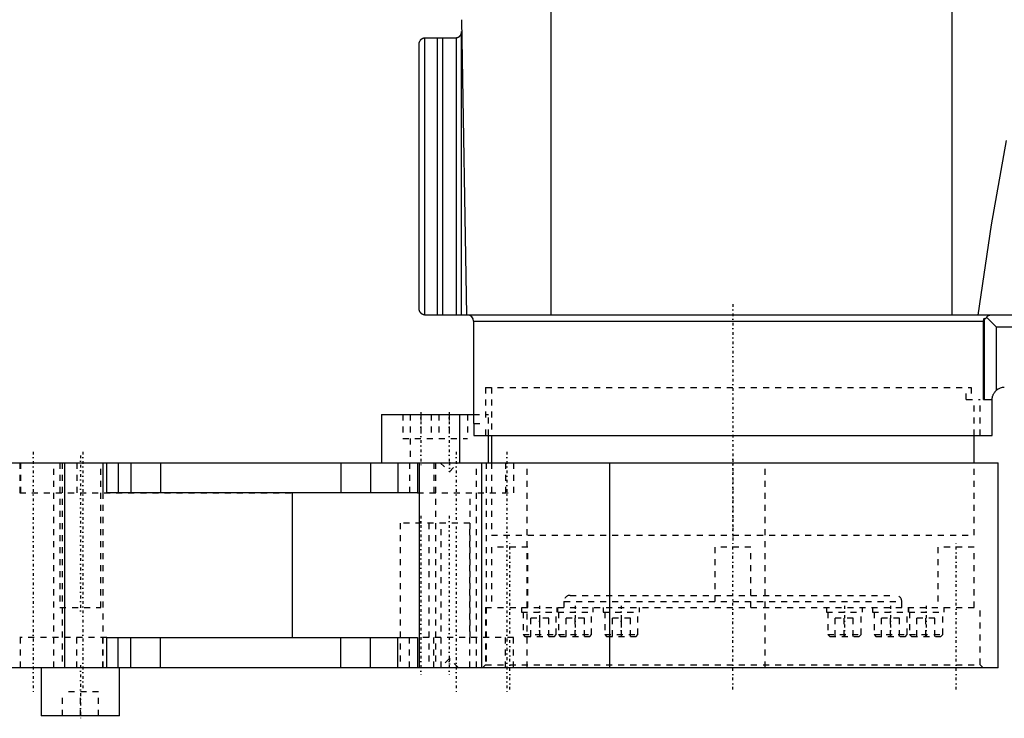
# Model space of a CAD drawing. Extents: x -171 to 342, y -1 to 570.
# Tile 2 of 4: x 52 to 215, y 136 to 251. Entities that reach past the tile are written whole.
import ezdxf

# ---------------------------------------------------------------- set-up
doc = ezdxf.new("R2010")
doc.units = 0
doc.linetypes.add('CENTER', pattern=[1.5, 0.45, -0.5, 0.05, -0.5])
doc.linetypes.add('DASHED', pattern=[2, 1, -1])
for name, color, linetype in [('AM_0', 7, 'CONTINUOUS'), ('AM_3', 7, 'DASHED'), ('AM_7', 7, 'CENTER')]:
    doc.layers.add(name, color=color, linetype=linetype)

msp = doc.modelspace()

# ---------------------------------------------------------------- linework, layer by layer
at = {"layer": 'AM_0', "color": 7, "linetype": 'CONTINUOUS'}
for p, q in [((206.35, 202.5), (206.35, 280.58)), ((139.87, 202.5), (139.87, 257.5)), ((125, 251.5), (125.86, 202.5)), ((118.86, 248.49), (118.86, 202.51)), ((119, 248.5), (124.03, 248.5)), ((120.95, 248.5), (120.95, 202.5)), ((121.86, 248.5), (121.86, 202.5)), ((124.11, 248.5), (124.11, 202.5)), ((124.98, 249.17), (124.98, 202.5)), ((118, 203.5), (118, 247.5)), ((341.64, 202.5), (119, 202.5)), ((127, 201.5), (127, 184.5)), ((127, 201.5), (211.57, 201.5)), ((211.57, 188.5), (211.57, 201.5)), ((211.7, 188.5), (211.7, 201.99)), ((213.7, 200.5), (212.08, 202.12)), ((213.7, 190.02), (213.7, 200.5)), ((217, 200.5), (213.7, 200.5)), ((211.57, 188.5), (213, 188.5)), ((213, 182.5), (213, 188.5)), ((111.76, 186), (111.76, 178)), ((111.76, 186), (127, 186)), ((124.76, 178), (124.76, 186)), ((127, 184.5), (127.03, 184.5)), ((127.03, 184.5), (127.03, 182.5)), ((127.03, 182.5), (213, 182.5)), ((129.49, 178), (129.49, 182.5)), ((130, 182.5), (130, 178)), ((210, 178), (210, 182.5)), ((-48.48, 178), (214, 178)), ((59.25, 144), (59.25, 178)), ((66.19, 173), (66.19, 178)), ((68.11, 178), (68.11, 173)), ((70.18, 178), (70.18, 173)), ((75.12, 178), (75.12, 173)), ((105.01, 178), (105.01, 173)), ((109.93, 178), (109.93, 173)), ((114.43, 178), (114.43, 173)), ((117.73, 178), (117.73, 173)), ((118.07, 144), (118.07, 178)), ((128.4, 144), (128.4, 178)), ((149.62, 144), (149.62, 178)), ((214, 144), (214, 178)), ((117.73, 173), (66.19, 173)), ((97, 149), (97, 173)), ((66.19, 149), (117.73, 149)), ((66.19, 144), (66.19, 149)), ((68.11, 144), (68.11, 149)), ((70.18, 144), (70.18, 149)), ((75.12, 144), (75.12, 149)), ((105.01, 144), (105.01, 149)), ((109.93, 144), (109.93, 149)), ((114.43, 144), (114.43, 149)), ((117.73, 149), (117.73, 144)), ((214, 144), (-48.48, 144)), ((55.34, 144), (55.34, 136)), ((68.34, 136), (68.34, 144)), ((68.34, 136), (55.34, 136))]:
    msp.add_line(p, q, dxfattribs=at)
for points in [[(118, 247.5, 0), (118, 247.51, 0), (118, 247.52, 0), (118, 247.54, 0), (118, 247.54, 0), (118, 247.55, 0), (118, 247.56, 0), (118, 247.58, 0), (118, 247.59, 0), (118.01, 247.6, 0), (118.01, 247.62, 0), (118.01, 247.62, 0), (118.01, 247.63, 0), (118.01, 247.64, 0), (118.01, 247.65, 0), (118.01, 247.67, 0), (118.02, 247.68, 0), (118.02, 247.69, 0), (118.02, 247.7, 0), (118.02, 247.7, 0), (118.02, 247.71, 0), (118.03, 247.73, 0), (118.03, 247.73, 0), (118.03, 247.74, 0), (118.03, 247.75, 0), (118.03, 247.76, 0), (118.04, 247.77, 0), (118.04, 247.77, 0), (118.04, 247.78, 0), (118.04, 247.8, 0), (118.06, 247.83, 0), (118.08, 247.9, 0), (118.11, 247.96, 0), (118.15, 248.03, 0), (118.19, 248.09, 0), (118.21, 248.12, 0), (118.24, 248.15, 0), (118.27, 248.18, 0), (118.28, 248.19, 0), (118.29, 248.2, 0), (118.29, 248.21, 0), (118.3, 248.21, 0), (118.3, 248.22, 0), (118.31, 248.23, 0), (118.32, 248.24, 0), (118.33, 248.25, 0), (118.34, 248.25, 0), (118.35, 248.26, 0), (118.35, 248.26, 0), (118.36, 248.27, 0), (118.37, 248.28, 0), (118.38, 248.29, 0), (118.39, 248.3, 0), (118.41, 248.3, 0), (118.41, 248.31, 0), (118.42, 248.31, 0), (118.43, 248.32, 0), (118.44, 248.33, 0), (118.45, 248.34, 0), (118.46, 248.34, 0), (118.47, 248.35, 0), (118.48, 248.35, 0), (118.49, 248.36, 0), (118.5, 248.36, 0), (118.51, 248.37, 0), (118.52, 248.38, 0), (118.54, 248.39, 0), (118.55, 248.39, 0), (118.55, 248.4, 0), (118.56, 248.4, 0), (118.57, 248.41, 0), (118.59, 248.41, 0), (118.6, 248.41, 0), (118.6, 248.42, 0), (118.62, 248.42, 0), (118.63, 248.43, 0), (118.64, 248.43, 0), (118.64, 248.43, 0), (118.66, 248.44, 0), (118.67, 248.45, 0), (118.69, 248.45, 0), (118.7, 248.45, 0), (118.72, 248.46, 0), (118.72, 248.46, 0), (118.73, 248.46, 0), (118.75, 248.47, 0), (118.76, 248.47, 0), (118.78, 248.47, 0), (118.79, 248.48, 0), (118.81, 248.48, 0), (118.82, 248.48, 0), (118.82, 248.48, 0), (118.84, 248.49, 0), (118.85, 248.49, 0), (118.86, 248.49, 0)], [(118.86, 248.49, 0), (118.88, 248.49, 0), (118.93, 248.5, 0), (118.98, 248.5, 0), (119, 248.5, 0)], [(124.03, 248.5, 0), (124.05, 248.5, 0), (124.07, 248.5, 0), (124.1, 248.5, 0), (124.11, 248.5, 0)], [(124.11, 248.5, 0), (124.12, 248.5, 0), (124.13, 248.5, 0), (124.15, 248.51, 0), (124.16, 248.51, 0), (124.16, 248.51, 0), (124.18, 248.51, 0), (124.19, 248.51, 0), (124.2, 248.51, 0), (124.22, 248.52, 0), (124.23, 248.52, 0), (124.24, 248.52, 0), (124.25, 248.52, 0), (124.26, 248.53, 0), (124.27, 248.53, 0), (124.29, 248.53, 0), (124.3, 248.54, 0), (124.31, 248.54, 0), (124.32, 248.54, 0), (124.33, 248.54, 0), (124.34, 248.55, 0), (124.35, 248.55, 0), (124.36, 248.55, 0), (124.37, 248.56, 0), (124.38, 248.56, 0), (124.39, 248.57, 0), (124.4, 248.57, 0), (124.41, 248.57, 0), (124.42, 248.58, 0), (124.43, 248.58, 0), (124.44, 248.59, 0), (124.46, 248.59, 0), (124.47, 248.6, 0), (124.47, 248.6, 0), (124.48, 248.6, 0), (124.49, 248.61, 0), (124.5, 248.62, 0), (124.52, 248.62, 0), (124.53, 248.63, 0), (124.54, 248.64, 0), (124.54, 248.64, 0), (124.55, 248.64, 0), (124.56, 248.65, 0), (124.57, 248.66, 0), (124.58, 248.66, 0), (124.59, 248.67, 0), (124.6, 248.68, 0), (124.61, 248.68, 0), (124.61, 248.68, 0), (124.62, 248.69, 0), (124.63, 248.7, 0), (124.64, 248.71, 0), (124.65, 248.71, 0), (124.66, 248.72, 0), (124.67, 248.72, 0), (124.67, 248.73, 0), (124.68, 248.74, 0), (124.69, 248.74, 0), (124.72, 248.77, 0), (124.74, 248.79, 0), (124.77, 248.82, 0), (124.81, 248.87, 0), (124.85, 248.92, 0), (124.88, 248.97, 0), (124.91, 249.02, 0), (124.92, 249.04, 0), (124.93, 249.05, 0), (124.93, 249.06, 0), (124.93, 249.06, 0), (124.94, 249.07, 0), (124.94, 249.07, 0), (124.94, 249.08, 0), (124.94, 249.08, 0), (124.95, 249.09, 0), (124.95, 249.09, 0), (124.95, 249.1, 0), (124.95, 249.1, 0), (124.95, 249.11, 0), (124.96, 249.11, 0), (124.96, 249.12, 0), (124.96, 249.13, 0), (124.96, 249.13, 0), (124.97, 249.14, 0), (124.97, 249.14, 0), (124.97, 249.14, 0), (124.97, 249.15, 0), (124.97, 249.15, 0), (124.97, 249.16, 0), (124.97, 249.16, 0), (124.98, 249.16, 0), (124.98, 249.16, 0), (124.98, 249.17, 0), (124.98, 249.17, 0), (124.98, 249.17, 0), (124.98, 249.17, 0)], [(210.69, 202.5, 0), (212.85, 217.46, 0), (215.38, 231.48, 0)], [(118.86, 202.51, 0), (118.85, 202.51, 0), (118.84, 202.51, 0), (118.82, 202.52, 0), (118.82, 202.52, 0), (118.81, 202.52, 0), (118.79, 202.52, 0), (118.78, 202.53, 0), (118.76, 202.53, 0), (118.75, 202.53, 0), (118.73, 202.54, 0), (118.72, 202.54, 0), (118.72, 202.54, 0), (118.7, 202.55, 0), (118.69, 202.55, 0), (118.67, 202.55, 0), (118.66, 202.56, 0), (118.64, 202.57, 0), (118.64, 202.57, 0), (118.63, 202.57, 0), (118.62, 202.58, 0), (118.6, 202.58, 0), (118.6, 202.59, 0), (118.59, 202.59, 0), (118.57, 202.59, 0), (118.56, 202.6, 0), (118.55, 202.6, 0), (118.55, 202.61, 0), (118.54, 202.61, 0), (118.52, 202.62, 0), (118.51, 202.63, 0), (118.5, 202.64, 0), (118.49, 202.64, 0), (118.48, 202.65, 0), (118.47, 202.65, 0), (118.46, 202.66, 0), (118.45, 202.66, 0), (118.44, 202.67, 0), (118.43, 202.68, 0), (118.42, 202.69, 0), (118.41, 202.69, 0), (118.41, 202.7, 0), (118.39, 202.7, 0), (118.38, 202.71, 0), (118.37, 202.72, 0), (118.36, 202.73, 0), (118.35, 202.74, 0), (118.35, 202.74, 0), (118.34, 202.75, 0), (118.33, 202.75, 0), (118.32, 202.76, 0), (118.31, 202.77, 0), (118.3, 202.78, 0), (118.3, 202.79, 0), (118.29, 202.79, 0), (118.29, 202.8, 0), (118.28, 202.81, 0), (118.27, 202.82, 0), (118.24, 202.85, 0), (118.21, 202.88, 0), (118.19, 202.91, 0), (118.15, 202.97, 0), (118.11, 203.04, 0), (118.08, 203.1, 0), (118.06, 203.17, 0), (118.04, 203.2, 0), (118.04, 203.22, 0), (118.04, 203.23, 0), (118.04, 203.23, 0), (118.03, 203.24, 0), (118.03, 203.25, 0), (118.03, 203.26, 0), (118.03, 203.27, 0), (118.03, 203.27, 0), (118.02, 203.29, 0), (118.02, 203.3, 0), (118.02, 203.3, 0), (118.02, 203.31, 0), (118.02, 203.32, 0), (118.01, 203.33, 0), (118.01, 203.35, 0), (118.01, 203.36, 0), (118.01, 203.37, 0), (118.01, 203.38, 0), (118.01, 203.38, 0), (118.01, 203.4, 0), (118, 203.41, 0), (118, 203.42, 0), (118, 203.44, 0), (118, 203.45, 0), (118, 203.46, 0), (118, 203.46, 0), (118, 203.48, 0), (118, 203.49, 0), (118, 203.5, 0)], [(119, 202.5, 0), (118.98, 202.5, 0), (118.93, 202.5, 0), (118.88, 202.51, 0), (118.86, 202.51, 0)], [(212.08, 202.12, 0), (212.09, 202.14, 0), (212.11, 202.18, 0), (212.14, 202.22, 0), (212.15, 202.24, 0), (212.16, 202.25, 0), (212.19, 202.29, 0), (212.22, 202.32, 0), (212.24, 202.34, 0), (212.27, 202.37, 0), (212.3, 202.39, 0), (212.32, 202.4, 0), (212.33, 202.42, 0), (212.36, 202.43, 0), (212.39, 202.45, 0), (212.43, 202.46, 0), (212.46, 202.48, 0), (212.49, 202.49, 0), (212.51, 202.49, 0), (212.52, 202.49, 0), (212.55, 202.5, 0), (212.59, 202.5, 0), (212.6, 202.5, 0)], [(211.57, 201.5, 0), (211.57, 201.51, 0), (211.57, 201.54, 0), (211.57, 201.57, 0), (211.57, 201.58, 0), (211.57, 201.6, 0), (211.58, 201.63, 0), (211.58, 201.65, 0), (211.59, 201.68, 0), (211.59, 201.71, 0), (211.6, 201.74, 0), (211.6, 201.75, 0), (211.61, 201.77, 0), (211.62, 201.8, 0), (211.62, 201.82, 0), (211.63, 201.85, 0), (211.64, 201.87, 0), (211.66, 201.9, 0), (211.66, 201.91, 0), (211.67, 201.92, 0), (211.68, 201.95, 0), (211.69, 201.97, 0), (211.7, 201.99, 0)], [(211.7, 201.99, 0), (211.7, 201.97, 0), (211.7, 201.94, 0), (211.71, 201.91, 0), (211.71, 201.9, 0), (211.71, 201.89, 0), (211.72, 201.88, 0), (211.72, 201.88, 0), (211.72, 201.87, 0), (211.72, 201.87, 0), (211.72, 201.87, 0), (211.73, 201.87, 0), (211.73, 201.87, 0), (211.73, 201.86, 0), (211.73, 201.86, 0), (211.73, 201.86, 0), (211.73, 201.86, 0), (211.74, 201.86, 0), (211.74, 201.86, 0), (211.74, 201.86, 0), (211.74, 201.85, 0), (211.74, 201.85, 0), (211.75, 201.85, 0), (211.75, 201.85, 0), (211.75, 201.85, 0), (211.75, 201.85, 0), (211.75, 201.85, 0), (211.75, 201.85, 0), (211.76, 201.85, 0), (211.76, 201.85, 0), (211.76, 201.85, 0), (211.76, 201.85, 0), (211.76, 201.85, 0), (211.77, 201.85, 0), (211.77, 201.85, 0), (211.77, 201.85, 0), (211.77, 201.85, 0), (211.77, 201.85, 0), (211.78, 201.85, 0), (211.78, 201.85, 0), (211.78, 201.85, 0), (211.78, 201.85, 0), (211.78, 201.86, 0), (211.79, 201.86, 0), (211.79, 201.86, 0), (211.79, 201.86, 0), (211.79, 201.86, 0), (211.8, 201.86, 0), (211.8, 201.86, 0), (211.8, 201.87, 0), (211.81, 201.87, 0), (211.81, 201.87, 0), (211.81, 201.87, 0), (211.81, 201.87, 0), (211.82, 201.88, 0), (211.82, 201.88, 0), (211.83, 201.88, 0), (211.83, 201.88, 0), (211.83, 201.89, 0), (211.84, 201.89, 0), (211.84, 201.89, 0), (211.84, 201.9, 0), (211.85, 201.9, 0), (211.86, 201.91, 0), (211.89, 201.94, 0), (211.93, 201.98, 0), (211.95, 202, 0), (211.97, 202.01, 0), (212.01, 202.05, 0), (212.06, 202.1, 0), (212.08, 202.12, 0)], [(213, 188.5, 0), (213, 188.55, 0), (213.01, 188.64, 0), (213.01, 188.74, 0), (213.02, 188.78, 0), (213.03, 188.83, 0), (213.05, 188.92, 0), (213.07, 189.02, 0), (213.1, 189.11, 0), (213.13, 189.2, 0), (213.16, 189.29, 0), (213.18, 189.34, 0), (213.2, 189.38, 0), (213.25, 189.46, 0), (213.3, 189.55, 0), (213.35, 189.63, 0), (213.41, 189.71, 0), (213.47, 189.78, 0), (213.5, 189.82, 0), (213.53, 189.85, 0), (213.59, 189.92, 0), (213.66, 189.99, 0), (213.7, 190.02, 0)]]:
    msp.add_polyline3d(points, dxfattribs=at)
for centre, radius, start, end in [((124.03, 249.5), 1, 340.8041, 1), ((126, 201.5), 1, 0, 90), ((215, 188.5), 2, 90, 130.5416)]:
    msp.add_arc(centre, radius, start, end, dxfattribs=at)
at = {"layer": 'AM_3', "color": 6, "linetype": 'DASHED'}
for p, q in [((124.11, 248.5), (124.11, 202.5)), ((124.98, 249.17), (124.98, 202.5)), ((124.99, 202.5), (124.99, 249.2)), ((129, 190.5), (129, 184.5)), ((129, 190.5), (209.5, 190.5)), ((130, 190.5), (130, 182.5)), ((208.7, 188.5), (208.7, 190.5)), ((209.5, 190.5), (209.5, 188.5)), ((208.7, 188.5), (211, 188.5)), ((210, 182.5), (210, 188.5)), ((211, 182.5), (211, 188.5)), ((115.26, 186), (115.26, 182)), ((116.49, 186), (116.49, 178)), ((118.26, 186), (118.26, 182)), ((119.99, 186), (119.99, 182)), ((121.26, 186), (121.26, 182)), ((122.99, 186), (122.99, 182)), ((125.99, 186), (125.99, 182)), ((127, 186), (129.49, 186)), ((127.03, 184.5), (129.03, 184.5)), ((129.03, 182.5), (129.03, 184.5)), ((129.49, 182.5), (129.49, 186)), ((115.26, 182), (125.99, 182)), ((51.77, 178), (51.77, 173)), ((51.91, 178), (51.91, 173)), ((57.4, 144), (57.4, 178)), ((58.44, 178), (58.44, 154)), ((58.82, 178), (58.82, 144)), ((61.22, 178), (61.22, 173)), ((65.24, 154), (65.24, 178)), ((65.53, 178), (65.53, 173)), ((65.62, 144), (65.62, 178)), ((116.39, 178), (116.39, 173)), ((120.45, 178), (120.45, 173)), ((120.7, 178), (120.7, 144)), ((121.5, 178), (123, 176.5)), ((123, 176.5), (124.5, 178)), ((127.5, 144), (127.5, 178)), ((129.12, 178), (129.12, 144)), ((130, 178), (130, 166)), ((132.32, 178), (132.32, 173)), ((133.61, 178), (133.61, 173)), ((135.92, 144), (135.92, 178)), ((175.34, 144), (175.34, 178)), ((210, 166), (210, 178)), ((51.77, 173), (97, 173)), ((117.73, 173), (133.61, 173)), ((126.46, 149), (126.46, 173)), ((114.86, 168), (114.86, 144)), ((126.39, 168), (114.86, 168)), ((119.59, 168), (119.59, 144)), ((121.66, 144), (121.66, 168)), ((126.39, 144), (126.39, 168)), ((130, 166), (210, 166)), ((130, 164), (130, 154)), ((136, 164), (130, 164)), ((136, 154), (136, 164)), ((167, 164), (167, 154)), ((173, 164), (167, 164)), ((173, 154), (173, 164)), ((204, 164), (204, 154)), ((210, 164), (204, 164)), ((210, 154), (210, 164)), ((143, 156), (197, 156)), ((58.44, 154), (65.24, 154)), ((129, 154), (129, 144.5)), ((129, 154), (211, 154)), ((134.96, 154), (134.96, 153.2)), ((140.84, 154), (140.84, 153.2)), ((140.96, 153.2), (140.96, 154)), ((142, 155), (142, 154)), ((142, 155), (198, 155)), ((146.84, 153.2), (146.84, 154)), ((148.5, 154), (148.5, 153.2)), ((154.5, 153.2), (154.5, 154)), ((185.5, 154), (185.5, 153.2)), ((191.5, 153.2), (191.5, 154)), ((193.16, 154), (193.16, 153.2)), ((198, 154), (198, 155)), ((199.04, 154), (199.04, 153.2)), ((199.16, 153.2), (199.16, 154)), ((205.04, 153.2), (205.04, 154)), ((211, 144.5), (211, 154)), ((134.96, 153.2), (146.84, 153.2)), ((135.21, 153.2), (135.21, 149.5)), ((136.5, 149.2), (136.5, 152.2)), ((139.5, 152.2), (136.5, 152.2)), ((138, 149.2), (138, 152.2)), ((139.5, 149.2), (139.5, 152.2)), ((140.71, 149.5), (140.71, 153.2)), ((141.09, 153.2), (141.09, 149.5)), ((142.38, 149.2), (142.38, 152.2)), ((145.38, 152.2), (142.38, 152.2)), ((143.88, 149.2), (143.88, 152.2)), ((145.38, 149.2), (145.38, 152.2)), ((146.59, 149.5), (146.59, 153.2)), ((148.5, 153.2), (154.5, 153.2)), ((148.75, 153.2), (148.75, 149.5)), ((150.04, 149.2), (150.04, 152.2)), ((153.04, 152.2), (150.04, 152.2)), ((151.54, 149.2), (151.54, 152.2)), ((153.04, 149.2), (153.04, 152.2)), ((154.25, 149.5), (154.25, 153.2)), ((185.5, 153.2), (191.5, 153.2)), ((185.75, 153.2), (185.75, 149.5)), ((186.96, 149.2), (186.96, 152.2)), ((189.96, 152.2), (186.96, 152.2)), ((188.46, 149.2), (188.46, 152.2)), ((189.96, 149.2), (189.96, 152.2)), ((191.25, 149.5), (191.25, 153.2)), ((193.16, 153.2), (205.04, 153.2)), ((193.41, 153.2), (193.41, 149.5)), ((194.62, 149.2), (194.62, 152.2)), ((197.62, 152.2), (194.62, 152.2)), ((196.12, 149.2), (196.12, 152.2)), ((197.62, 149.2), (197.62, 152.2)), ((198.91, 149.5), (198.91, 153.2)), ((199.29, 153.2), (199.29, 149.5)), ((200.5, 149.2), (200.5, 152.2)), ((203.5, 152.2), (200.5, 152.2)), ((202, 149.2), (202, 152.2)), ((203.5, 149.2), (203.5, 152.2)), ((204.79, 149.5), (204.79, 153.2)), ((66.19, 149), (51.77, 149)), ((51.91, 144), (51.91, 149)), ((61.22, 144), (61.22, 149)), ((65.53, 144), (65.53, 149)), ((116.39, 144), (116.39, 149)), ((133.61, 149), (117.73, 149)), ((120.45, 144), (120.45, 149)), ((132.32, 144), (132.32, 149)), ((133.61, 144), (133.61, 149)), ((135.21, 149.5), (135.51, 149.2)), ((135.21, 149.5), (140.71, 149.5)), ((135.51, 149.2), (140.41, 149.2)), ((140.41, 149.2), (140.71, 149.5)), ((141.09, 149.5), (141.39, 149.2)), ((141.09, 149.5), (146.59, 149.5)), ((141.39, 149.2), (146.29, 149.2)), ((146.29, 149.2), (146.59, 149.5)), ((148.75, 149.5), (149.05, 149.2)), ((148.75, 149.5), (154.25, 149.5)), ((149.05, 149.2), (153.95, 149.2)), ((153.95, 149.2), (154.25, 149.5)), ((185.75, 149.5), (186.05, 149.2)), ((185.75, 149.5), (191.25, 149.5)), ((186.05, 149.2), (190.95, 149.2)), ((190.95, 149.2), (191.25, 149.5)), ((193.41, 149.5), (193.71, 149.2)), ((193.41, 149.5), (198.91, 149.5)), ((193.71, 149.2), (198.61, 149.2)), ((198.61, 149.2), (198.91, 149.5)), ((199.29, 149.5), (199.59, 149.2)), ((199.29, 149.5), (204.79, 149.5)), ((199.59, 149.2), (204.49, 149.2)), ((204.49, 149.2), (204.79, 149.5)), ((123, 145.5), (121.5, 144)), ((124.5, 144), (123, 145.5)), ((129, 144.5), (128.5, 144)), ((129, 144.5), (211, 144.5)), ((211.5, 144), (211, 144.5)), ((58.84, 136), (58.84, 140)), ((64.84, 140), (58.84, 140)), ((61.84, 136), (61.84, 140)), ((64.84, 136), (64.84, 140))]:
    msp.add_line(p, q, dxfattribs=at)
for points in [[(124.11, 248.5, 0), (124.12, 248.5, 0), (124.13, 248.5, 0), (124.15, 248.51, 0), (124.15, 248.51, 0), (124.16, 248.51, 0), (124.17, 248.51, 0), (124.19, 248.51, 0), (124.2, 248.51, 0), (124.21, 248.52, 0), (124.23, 248.52, 0), (124.23, 248.52, 0), (124.24, 248.52, 0), (124.25, 248.52, 0), (124.27, 248.53, 0), (124.28, 248.53, 0), (124.29, 248.53, 0), (124.31, 248.54, 0), (124.31, 248.54, 0), (124.32, 248.54, 0), (124.33, 248.55, 0), (124.34, 248.55, 0), (124.35, 248.55, 0), (124.36, 248.55, 0), (124.37, 248.56, 0), (124.38, 248.56, 0), (124.39, 248.56, 0), (124.39, 248.57, 0), (124.41, 248.57, 0), (124.42, 248.58, 0), (124.43, 248.58, 0), (124.44, 248.59, 0), (124.45, 248.59, 0), (124.46, 248.59, 0), (124.46, 248.6, 0), (124.48, 248.6, 0), (124.49, 248.61, 0), (124.5, 248.61, 0), (124.51, 248.62, 0), (124.52, 248.63, 0), (124.53, 248.63, 0), (124.53, 248.63, 0), (124.54, 248.64, 0), (124.55, 248.64, 0), (124.56, 248.65, 0), (124.57, 248.66, 0), (124.58, 248.66, 0), (124.59, 248.67, 0), (124.59, 248.67, 0), (124.6, 248.68, 0), (124.61, 248.68, 0), (124.62, 248.69, 0), (124.63, 248.7, 0), (124.64, 248.71, 0), (124.65, 248.71, 0), (124.65, 248.71, 0), (124.66, 248.72, 0), (124.67, 248.73, 0), (124.7, 248.75, 0), (124.72, 248.77, 0), (124.75, 248.8, 0), (124.79, 248.84, 0), (124.83, 248.89, 0), (124.86, 248.94, 0), (124.89, 248.99, 0), (124.92, 249.04, 0), (124.93, 249.06, 0), (124.94, 249.08, 0), (124.95, 249.11, 0), (124.96, 249.11, 0), (124.96, 249.12, 0), (124.96, 249.12, 0), (124.96, 249.13, 0), (124.96, 249.13, 0), (124.97, 249.14, 0), (124.97, 249.14, 0), (124.97, 249.15, 0), (124.97, 249.16, 0), (124.97, 249.16, 0), (124.98, 249.16, 0), (124.98, 249.17, 0), (124.98, 249.17, 0), (124.98, 249.17, 0)], [(124.98, 249.17, 0), (124.98, 249.18, 0), (124.98, 249.18, 0), (124.98, 249.18, 0), (124.98, 249.18, 0), (124.98, 249.18, 0), (124.98, 249.19, 0), (124.98, 249.19, 0), (124.99, 249.19, 0), (124.99, 249.19, 0), (124.99, 249.19, 0), (124.99, 249.2, 0), (124.99, 249.2, 0), (124.99, 249.2, 0), (124.99, 249.2, 0), (124.99, 249.2, 0), (124.99, 249.2, 0), (124.99, 249.2, 0), (124.99, 249.2, 0), (124.99, 249.2, 0), (124.99, 249.2, 0), (124.99, 249.2, 0), (124.99, 249.2, 0)]]:
    msp.add_polyline3d(points, dxfattribs=at)
for centre, start, end in [((143, 155), 90, 180), ((197, 155), 0, 90)]:
    msp.add_arc(centre, 1, start, end, dxfattribs=at)
at = {"layer": 'AM_7', "color": 4, "linetype": 'CENTER'}
for p, q in [((170, 204.32), (170, 164.18)), ((118.26, 186.4), (118.26, 177.6)), ((122.99, 186.4), (122.99, 177.6)), ((54, 179.82), (54, 139.68)), ((62.22, 179.82), (62.22, 139.68)), ((124.1, 179.82), (124.1, 139.68)), ((132.52, 179.82), (132.52, 139.68)), ((61.84, 179.2), (61.84, 152.8)), ((123, 178.07), (123, 176.43)), ((170, 178.6), (170, 165.4)), ((118.26, 169.2), (118.26, 142.8)), ((122.99, 169.2), (122.99, 142.8)), ((133, 140.38), (133, 165.12)), ((170, 140.38), (170, 165.12)), ((207, 140.38), (207, 165.12)), ((137.96, 154.24), (137.96, 148.96)), ((143.84, 154.24), (143.84, 148.96)), ((151.5, 154.24), (151.5, 148.96)), ((188.5, 154.24), (188.5, 148.96)), ((196.16, 154.24), (196.16, 148.96)), ((202.04, 154.24), (202.04, 148.96)), ((123, 145.57), (123, 143.93)), ((61.84, 144.4), (61.84, 135.6))]:
    msp.add_line(p, q, dxfattribs=at)

doc.saveas('drawing.dxf')
